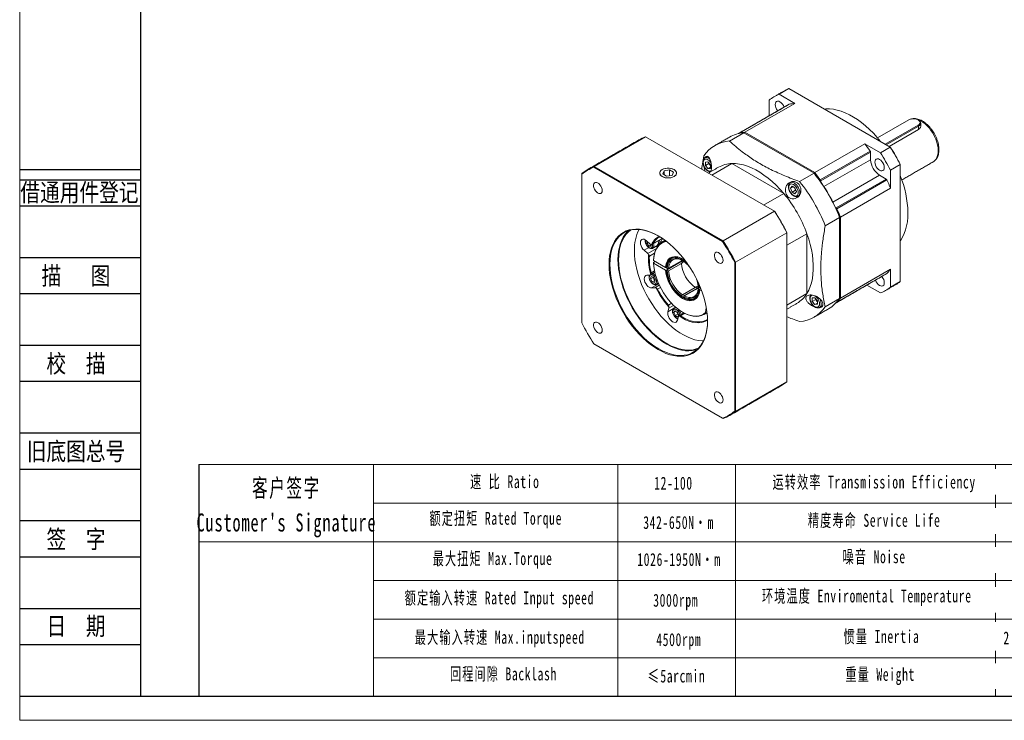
# Model space of a CAD drawing. Header units: millimetres. Extents: x 0 to 939, y 0 to 664.
# Tile 1 of 3: x 0 to 456, y 0 to 325. Entities that reach past the tile are written whole.
import ezdxf
from ezdxf.enums import TextEntityAlignment as Align

# ---------------------------------------------------------------- set-up
doc = ezdxf.new("R2010")
doc.units = ezdxf.units.MM
doc.header["$LTSCALE"] = 2
doc.layers.get('0').update_dxf_attribs({"lineweight": 18})
for name, color, linetype in [('2细线层', 4, 'Continuous'), ('6文字层', 3, 'Continuous'), ('7标注层', 4, 'Continuous')]:
    doc.layers.add(name, color=color, linetype=linetype)
doc.layers.add('SLD-0', color=7, linetype='Continuous', lineweight=18)
doc.layers.add('图框_外框线', color=7, linetype='Continuous', lineweight=18)
doc.styles.add('宋体', font='txt', dxfattribs={"width": 0.8})
doc.styles.add('标准', font='txt', dxfattribs={"width": 0.667})

msp = doc.modelspace()

# ---------------------------------------------------------------- linework, layer by layer
at = {"color": 7, "linetype": 'Continuous', "lineweight": 15}
for p, q in [((356.53, 292.65), (351.98, 290.02)), ((403.49, 265.54), (356.53, 292.65)), ((351.98, 290.02), (359.21, 285.84)), ((356.68, 285.43), (333.52, 272.06)), ((359.21, 285.84), (336.05, 272.47)), ((347.34, 280.05), (347.34, 287.34)), ((412.12, 278.15), (397.64, 269.79)), ((401.16, 266.89), (416.4, 275.69)), ((416.64, 275.27), (401.63, 266.61)), ((416.4, 275.69), (416.64, 275.27)), ((416.64, 275.27), (416.64, 273.76)), ((289.99, 270.35), (266.23, 256.64)), ((349.81, 235.81), (289.99, 270.35)), ((335.65, 272.24), (328.97, 268.39)), ((333.48, 271.91), (333.52, 272.06)), ((368.14, 253.49), (335.65, 272.24)), ((336.05, 272.47), (368.54, 253.72)), ((416.64, 273.76), (402.95, 265.85)), ((368.54, 253.72), (391.7, 267.09)), ((391.7, 267.09), (398.93, 262.91)), ((398.93, 262.91), (403.49, 265.54)), ((371.07, 250.38), (394.23, 263.75)), ((394.4, 263.28), (371.23, 249.91)), ((394.4, 263.28), (394.4, 259.74)), ((325.78, 221.8), (266.1, 256.25)), ((266.23, 256.64), (326.05, 222.1)), ((317.77, 258.66), (318.96, 258.77)), ((317.77, 257.08), (317.77, 258.66)), ((319.36, 257.99), (317.77, 257.08)), ((318.96, 255.6), (317.77, 257.08)), ((318.96, 258.77), (320.15, 257.29)), ((320.15, 256.29), (318.96, 255.6)), ((320.15, 255.71), (318.96, 255.6)), ((319.36, 257.99), (319.36, 258.28)), ((319.95, 257.26), (319.36, 257.99)), ((320.15, 257.01), (319.95, 257.26)), ((320.15, 257.29), (320.15, 255.71)), ((330.07, 257.95), (320.77, 252.58)), ((354.08, 244.09), (330.07, 257.95)), ((394.4, 259.74), (372.74, 247.24)), ((408.12, 257.51), (403.57, 254.88)), ((408.12, 203.29), (408.12, 257.51)), ((423.43, 258.76), (423.5, 258.8)), ((260.5, 253.02), (260.5, 184.1)), ((298.67, 254.6), (298, 253.15)), ((298, 253.15), (299.83, 252.1)), ((301.17, 254.98), (298.67, 254.6)), ((298.67, 252.77), (298.67, 254.6)), ((299.83, 252.1), (302.33, 252.48)), ((303, 253.93), (301.17, 254.98)), ((301.17, 252.3), (301.17, 254.98)), ((302.33, 252.48), (303, 253.93)), ((361.46, 249.63), (368.14, 253.49)), ((398.56, 252.54), (376.9, 240.04)), ((398.56, 252.54), (401.62, 250.77)), ((403.57, 254.88), (403.57, 246.53)), ((357.25, 246.5), (357.94, 247.48)), ((358.44, 247.19), (357.25, 246.5)), ((357.94, 244.73), (357.25, 246.5)), ((357.94, 247.48), (359.31, 246.68)), ((359.18, 246.53), (359.07, 246.83)), ((359.52, 245.65), (359.18, 246.53)), ((359.31, 246.68), (360, 244.92)), ((370.75, 250.15), (371.07, 250.38)), ((370.92, 249.91), (371.23, 249.91)), ((371.23, 249.91), (371.23, 249.47)), ((378.46, 237.4), (401.62, 250.77)), ((401.95, 250.39), (378.78, 237.02)), ((403.57, 246.53), (380.41, 233.16)), ((344.77, 238.72), (354.08, 244.09)), ((359.52, 245.65), (357.94, 244.73)), ((359.31, 243.94), (357.94, 244.73)), ((360, 244.92), (359.31, 243.94)), ((359.77, 245.51), (359.52, 245.65)), ((360.89, 242.81), (360.84, 242.78)), ((378.08, 237.62), (378.46, 237.4)), ((378.3, 237.12), (378.46, 237.4)), ((326.05, 222.1), (349.81, 235.81)), ((380.01, 232.93), (373.33, 229.07)), ((378.42, 236.86), (378.78, 237.02)), ((380.01, 195.41), (380.01, 232.93)), ((380.41, 233.16), (380.41, 195.64)), ((355.54, 225.9), (331.78, 212.18)), ((355.54, 156.81), (355.54, 225.9)), ((364.84, 225.45), (355.54, 220.07)), ((364.84, 197.73), (364.84, 225.45)), ((292.22, 220.64), (290.51, 222.16)), ((290.67, 220.88), (290.67, 222.02)), ((291.45, 221.33), (290.67, 220.88)), ((291.66, 219.65), (290.67, 220.88)), ((292.65, 220.22), (291.66, 219.65)), ((292.65, 219.74), (291.66, 219.65)), ((292.65, 220.4), (292.65, 219.74)), ((293.34, 220.71), (297.81, 223.29)), ((295.02, 219.67), (295.48, 219.27)), ((291.49, 219.01), (289.33, 217.76)), ((289.33, 217.76), (291.05, 216.24)), ((291.05, 216.24), (295.05, 218.55)), ((294.24, 216.46), (291.83, 215.07)), ((299.32, 209.75), (293.77, 212.95)), ((293.77, 212.04), (294.57, 212.5)), ((293.77, 211.81), (299.32, 208.61)), ((299.72, 208.61), (306.25, 212.38)), ((299.72, 208.61), (306.06, 212.26)), ((300.71, 209.4), (306.65, 212.83)), ((306.65, 211.69), (300.71, 208.26)), ((306.06, 212.49), (306.07, 212.27)), ((306.25, 212.38), (306.06, 212.49)), ((306.45, 212.72), (307.4, 212.17)), ((307.4, 212.17), (306.61, 211.71)), ((306.61, 211.71), (306.65, 211.69)), ((306.65, 212.83), (306.68, 213.17)), ((306.66, 212.88), (307.06, 213.12)), ((306.73, 213.57), (306.73, 213.15)), ((307.73, 213.45), (307.13, 213.11)), ((307.72, 212.57), (307.72, 213)), ((331.38, 143.18), (331.38, 212.1)), ((331.78, 212.18), (331.78, 143.1)), ((292.11, 206.3), (290.57, 206.16)), ((292.35, 204.53), (292.64, 205.63)), ((292.64, 205.63), (293.75, 205.34)), ((292.66, 207.3), (294.2, 208.2)), ((300.09, 209.31), (299.72, 209.52)), ((299.72, 208.38), (300.09, 208.17)), ((378.78, 193.65), (401.95, 207.03)), ((380.41, 195.64), (403.57, 209.01)), ((403.57, 209.01), (403.57, 200.66)), ((293.54, 205.21), (292.35, 204.53)), ((293.16, 203.13), (292.35, 204.53)), ((296.14, 202.19), (292.85, 200.29)), ((294.35, 203.81), (293.16, 203.13)), ((294.26, 202.83), (293.16, 203.13)), ((293.54, 205.21), (293.58, 205.38)), ((293.94, 204.51), (293.54, 205.21)), ((293.75, 205.34), (294.56, 203.94)), ((294.35, 203.81), (293.94, 204.51)), ((294.56, 203.94), (294.26, 202.83)), ((294.51, 203.77), (294.35, 203.81)), ((294.39, 200.43), (296.41, 201.6)), ((313.07, 200.53), (313.86, 200.99)), ((313.86, 200.99), (313.86, 199.89)), ((314.74, 200.85), (314.37, 201.06)), ((315.06, 201.48), (315.13, 200.62)), ((398.93, 197.98), (392.62, 201.63)), ((394.3, 202.6), (394.28, 202.59)), ((403.57, 200.66), (408.12, 203.29)), ((292.85, 200.29), (294.39, 200.43)), ((296.93, 200.55), (295.58, 199.77)), ((306.73, 196.65), (306.73, 196.23)), ((313.47, 199.89), (306.93, 196.12)), ((307.13, 197.15), (313.07, 200.58)), ((314.06, 200), (308.12, 196.58)), ((313.07, 200.58), (313.07, 200.53)), ((313.45, 199.65), (313.27, 199.77)), ((313.28, 199.78), (313.47, 199.66)), ((313.47, 199.66), (313.47, 199.89)), ((314.37, 199.86), (314.06, 200)), ((314.51, 200.22), (314.1, 199.98)), ((314.37, 199.92), (314.74, 199.71)), ((314.54, 200.28), (315.13, 200.63)), ((315.5, 200.41), (315.13, 200.62)), ((315.66, 200.01), (315.13, 199.71)), ((315.66, 200.01), (315.13, 199.71)), ((315.13, 199.48), (316.06, 198.94)), ((355.54, 192.35), (364.84, 197.73)), ((300.63, 192.39), (302.08, 193.22)), ((303.06, 192.24), (300.85, 190.97)), ((307.72, 195.66), (307.72, 196.08)), ((367.33, 195.67), (368.52, 195.78)), ((367.33, 194.09), (367.33, 195.67)), ((368.91, 195), (367.33, 194.09)), ((368.52, 192.61), (367.33, 194.09)), ((368.52, 195.78), (369.7, 194.3)), ((369.7, 193.3), (368.52, 192.61)), ((369.7, 192.72), (368.52, 192.61)), ((368.91, 195), (368.91, 195.29)), ((369.51, 194.26), (368.91, 195)), ((369.7, 194.02), (369.51, 194.26)), ((369.7, 194.3), (369.7, 192.72)), ((373.33, 191.55), (380.01, 195.41)), ((378.78, 193.65), (378.64, 193.7)), ((300.85, 190.97), (300.39, 189.26)), ((303.04, 190.78), (300.39, 189.26)), ((303.19, 188.97), (303.76, 189.78)), ((304.18, 189.54), (303.19, 188.97)), ((303.76, 187.5), (303.19, 188.97)), ((303.2, 190.89), (303.23, 190.91)), ((303.76, 189.78), (304.9, 189.12)), ((304.95, 188.18), (303.76, 187.5)), ((304.9, 186.84), (303.76, 187.5)), ((304.66, 188.92), (304.49, 189.36)), ((304.95, 188.18), (304.66, 188.92)), ((304.9, 189.12), (305.48, 187.65)), ((305.48, 187.65), (304.9, 186.84)), ((305.36, 187.95), (304.95, 188.18)), ((308.23, 188.52), (306.27, 187.38)), ((317.83, 188.91), (318.2, 191.12)), ((317.95, 188.6), (318.52, 188.93)), ((304.79, 185.36), (305.25, 187.07)), ((266.1, 174.4), (325.78, 139.95)), ((326.05, 139.79), (266.23, 174.33)), ((331.78, 143.1), (355.54, 156.81))]:
    msp.add_line(p, q, dxfattribs=at)
for p, q in [((163.89, 118.47), (163.89, 11.16)), ((277.16, 118.47), (277.16, 11.16))]:
    msp.add_line(p, q)
at = {"color": 7, "linetype": 'Continuous', "lineweight": 15, "flags": 128}
for points in [[(352.36, 286.53), (351.79, 286.77), (351.27, 286.82), (350.82, 286.68), (350.47, 286.36), (350.25, 285.88), (350.18, 285.27), (350.25, 284.57), (350.47, 283.84), (350.82, 283.12), (351.27, 282.46), (351.35, 282.36)], [(356.63, 285.41), (356.64, 285.42), (356.68, 285.43)], [(399.01, 268.12), (397.42, 270.04), (395.69, 271.95), (393.9, 273.73), (392.07, 275.39), (390.21, 276.91), (388.32, 278.28), (386.42, 279.5), (384.52, 280.56), (382.63, 281.45), (380.75, 282.17), (378.91, 282.71), (377.1, 283.08), (375.34, 283.26), (373.63, 283.27), (372.88, 283.21)], [(416.4, 275.69), (416.88, 276.05), (417.18, 276.47), (417.29, 276.92), (417.18, 277.37), (416.88, 277.79), (416.4, 278.15), (415.77, 278.43), (415.04, 278.61), (414.26, 278.67), (413.48, 278.61), (412.75, 278.43), (412.12, 278.15)], [(425.75, 263.89), (425.67, 265.15), (425.46, 266.47), (425.12, 267.82), (424.64, 269.19), (424.04, 270.54), (423.33, 271.86), (422.52, 273.11), (421.63, 274.28), (420.67, 275.35), (419.66, 276.3), (418.62, 277.1), (417.56, 277.75), (416.51, 278.24), (415.48, 278.55), (414.49, 278.68), (413.56, 278.63), (413.22, 278.56)], [(416.64, 278.02), (417.17, 277.62), (417.51, 277.15), (417.62, 276.65), (417.51, 276.14), (417.17, 275.68), (416.64, 275.27)], [(423.5, 258.8), (424.04, 259.2), (424.64, 259.87), (425.12, 260.68), (425.46, 261.63), (425.67, 262.71), (425.75, 263.89)], [(297.72, 255.14), (297.18, 254.74), (296.8, 254.29), (296.6, 253.79), (296.6, 253.29), (296.8, 252.79), (297.18, 252.34), (297.72, 251.94), (298.41, 251.62), (299.2, 251.4), (300.06, 251.29), (300.94, 251.29), (301.79, 251.4), (302.58, 251.62), (303.27, 251.94), (303.82, 252.34), (304.2, 252.79), (304.39, 253.29), (304.39, 253.79), (304.2, 254.29), (303.82, 254.74), (303.27, 255.14), (302.58, 255.46), (301.79, 255.68), (300.94, 255.79), (300.06, 255.79), (299.2, 255.68), (298.41, 255.46), (297.72, 255.14)], [(297.76, 255.12), (297.2, 254.71), (296.82, 254.24), (296.64, 253.73), (296.66, 253.22), (296.9, 252.71), (297.32, 252.26), (297.92, 251.87), (298.66, 251.57), (299.49, 251.38), (300.38, 251.3), (301.28, 251.35), (302.13, 251.51), (302.9, 251.79), (303.54, 252.15), (304.01, 252.59), (304.29, 253.09), (304.37, 253.61), (304.24, 254.12), (303.91, 254.6), (303.39, 255.03), (302.72, 255.37), (301.93, 255.62), (301.06, 255.75), (300.16, 255.77), (299.28, 255.66), (298.46, 255.44), (297.76, 255.12)], [(320.5, 258.07), (320.5, 258.08), (320.05, 258.74), (319.52, 259.29), (318.96, 259.7), (318.4, 259.94), (317.87, 259.99), (317.42, 259.85), (317.07, 259.53), (316.86, 259.05), (316.78, 258.44), (316.86, 257.75), (317.07, 257.02)], [(317.07, 257.02), (317.42, 256.3), (317.87, 255.64), (318.4, 255.08), (318.96, 254.67), (319.52, 254.43), (320.05, 254.38), (320.38, 254.46)], [(320.15, 257.04), (320.09, 257.1), (319.95, 257.26)], [(330.07, 257.95), (331.8, 257.91), (333.59, 257.69), (335.43, 257.28), (337.3, 256.69), (339.2, 255.93), (341.11, 254.99), (343.03, 253.88), (344.95, 252.61), (346.85, 251.18), (348.72, 249.61), (350.56, 247.89), (352.35, 246.05), (354.08, 244.09)], [(400.73, 256.08), (400.66, 256.78), (400.44, 257.51), (400.1, 258.23), (399.64, 258.89), (399.12, 259.44), (398.56, 259.86), (397.99, 260.1), (397.47, 260.15), (397.02, 260.01), (396.67, 259.69), (396.45, 259.21), (396.38, 258.6), (396.45, 257.9), (396.67, 257.17), (397.02, 256.45), (397.47, 255.79), (397.99, 255.24), (398.56, 254.83), (399.12, 254.59), (399.64, 254.53), (400.1, 254.67), (400.44, 254.99), (400.66, 255.48), (400.73, 256.08)], [(269.96, 245.43), (269.89, 246.1), (269.67, 246.81), (269.32, 247.51), (268.87, 248.13), (268.35, 248.64), (267.81, 249), (267.27, 249.18), (266.78, 249.17), (266.38, 248.97), (266.09, 248.6), (265.94, 248.07), (265.94, 247.43), (266.09, 246.74), (266.38, 246.03), (266.78, 245.36), (267.27, 244.79), (267.81, 244.35), (268.35, 244.08), (268.87, 243.99), (269.32, 244.1), (269.67, 244.39), (269.89, 244.84), (269.96, 245.43)], [(357.54, 248.51), (357.09, 248.38), (356.74, 248.05), (356.52, 247.57), (356.45, 246.97), (356.52, 246.27), (356.74, 245.54), (357.09, 244.82), (357.54, 244.16), (358.06, 243.6), (358.63, 243.19), (359.19, 242.95), (359.71, 242.9), (360.17, 243.04), (360.51, 243.36), (360.73, 243.84), (360.8, 244.45), (360.73, 245.14), (360.51, 245.88), (360.17, 246.6), (359.71, 247.26), (359.19, 247.81), (358.63, 248.22), (358.06, 248.46), (357.54, 248.51)], [(357.21, 249.1), (357.26, 249.12), (357.73, 249.25)], [(357.73, 249.25), (358.28, 249.21), (358.87, 248.99), (359.47, 248.61), (360.04, 248.08), (360.56, 247.43), (360.99, 246.71), (361.32, 245.94), (361.53, 245.18), (361.6, 244.45), (361.53, 243.81), (361.32, 243.28), (360.99, 242.89), (360.89, 242.81)], [(359.18, 246.53), (359.11, 246.73), (359.09, 246.81)], [(408.12, 222.17), (408.32, 222.44), (409.2, 223.88), (409.95, 225.47), (410.57, 227.18), (411.06, 229.03), (411.41, 230.98), (411.62, 233.05), (411.69, 235.2)], [(273.11, 211.28), (273.19, 213.31), (273.4, 215.24), (273.75, 217.07), (274.23, 218.78), (274.85, 220.36), (275.6, 221.81), (276.48, 223.11), (277.47, 224.26), (278.58, 225.24), (279.8, 226.06), (281.12, 226.7), (282.52, 227.17), (284.02, 227.46), (285.58, 227.57), (287.21, 227.5), (288.89, 227.24), (290.61, 226.81), (292.37, 226.2), (294.15, 225.41), (295.94, 224.46), (297.73, 223.35), (299.51, 222.07), (301.27, 220.66), (303, 219.1), (304.68, 217.41), (306.31, 215.6), (307.87, 213.69), (309.36, 211.68), (310.77, 209.59), (312.09, 207.42), (313.3, 205.2), (314.41, 202.93), (315.41, 200.64), (316.28, 198.32), (317.03, 196.01), (317.65, 193.71), (318.14, 191.44), (318.49, 189.21), (318.7, 187.03), (318.77, 184.92), (318.7, 182.89), (318.49, 180.96), (318.14, 179.13), (317.65, 177.42), (317.03, 175.84), (316.28, 174.39), (315.41, 173.09), (314.41, 171.94), (313.3, 170.96), (312.09, 170.14), (310.77, 169.5), (309.36, 169.03), (307.87, 168.74), (306.31, 168.63), (304.68, 168.7), (303, 168.96), (301.27, 169.39), (299.51, 170), (297.73, 170.79), (295.94, 171.74), (294.15, 172.85), (292.37, 174.12), (290.61, 175.54), (288.89, 177.1), (287.21, 178.79), (285.58, 180.59), (284.02, 182.51), (282.52, 184.52), (281.12, 186.61), (279.8, 188.78), (278.58, 191), (277.47, 193.27), (276.48, 195.56), (275.6, 197.87), (274.85, 200.19), (274.23, 202.49), (273.75, 204.76), (273.4, 206.99), (273.19, 209.17), (273.11, 211.28)], [(296.05, 224.4), (294.37, 225.29), (292.6, 226.07), (290.86, 226.67), (289.15, 227.1), (287.48, 227.36), (285.87, 227.43), (284.32, 227.32), (282.84, 227.03), (281.44, 226.57), (280.14, 225.93), (278.93, 225.12), (277.83, 224.14), (276.85, 223.01), (275.98, 221.72), (275.23, 220.28), (274.62, 218.71), (274.14, 217.02), (273.79, 215.2), (273.58, 213.29), (273.51, 211.28)], [(277.27, 213.45), (277.34, 215.46), (277.55, 217.38), (277.9, 219.19), (278.38, 220.89), (279, 222.46), (279.74, 223.89), (280.61, 225.18), (281.59, 226.31), (282.13, 226.82)], [(277.53, 213.3), (277.6, 215.31), (277.81, 217.23), (278.16, 219.04), (278.65, 220.73), (279.28, 222.3), (280.03, 223.72), (280.91, 225), (281.91, 226.12), (283.01, 227.08)], [(364.84, 225.45), (365.68, 222.97), (366.38, 220.5), (366.94, 218.05), (367.37, 215.64), (367.65, 213.29), (367.8, 210.99), (367.8, 208.77), (367.65, 206.64), (367.37, 204.62), (366.94, 202.7), (366.38, 200.91), (365.68, 199.25), (364.84, 197.73)], [(290.51, 222.16), (289.92, 222.59), (289.33, 222.84), (288.78, 222.9), (288.31, 222.75), (287.95, 222.41), (287.72, 221.91), (287.64, 221.28), (287.72, 220.55), (287.95, 219.78), (288.31, 219.03), (288.78, 218.34), (289.33, 217.76)], [(290.21, 220.84), (290.52, 220.2), (290.93, 219.64), (291.41, 219.19), (291.91, 218.9), (292.39, 218.79), (292.81, 218.88), (293.12, 219.15), (293.3, 219.59), (293.34, 220.14), (293.27, 220.6)], [(293.8, 220.91), (293.93, 220.26), (293.92, 219.65), (293.76, 219.14), (293.47, 218.79), (293.36, 218.71)], [(293.77, 213.18), (293.9, 214.72), (294.16, 216.15), (294.56, 217.46), (295.1, 218.64), (295.77, 219.68), (296.55, 220.56), (297.46, 221.27), (298.46, 221.81), (299.43, 222.14)], [(299.79, 221.87), (299.58, 221.82), (298.48, 221.48), (297.47, 220.96), (296.56, 220.26), (295.77, 219.4), (295.11, 218.38), (294.57, 217.21), (294.16, 215.9), (293.9, 214.48), (293.77, 212.95)], [(295.88, 222.11), (296.01, 221.46), (295.99, 220.85), (295.84, 220.34), (295.55, 219.99), (295.44, 219.91)], [(297.85, 223.27), (297.82, 223.24), (297.74, 223.18)], [(316.86, 175.74), (316.3, 175.76), (314.65, 175.96), (312.95, 176.34), (311.21, 176.89), (309.45, 177.62), (307.67, 178.53), (305.89, 179.59), (304.12, 180.82), (302.37, 182.2), (300.65, 183.71), (298.98, 185.36), (297.35, 187.14), (295.79, 189.02), (294.29, 191), (292.89, 193.07), (291.57, 195.21), (290.35, 197.41), (289.23, 199.65), (288.23, 201.93), (287.36, 204.22), (286.6, 206.52), (285.98, 208.8), (285.49, 211.06), (285.14, 213.27), (284.93, 215.44), (284.86, 217.53)], [(299.32, 209.75), (299.47, 210.91), (299.75, 211.95), (300.18, 212.86), (300.74, 213.61), (301.42, 214.19), (302.21, 214.59), (303.1, 214.8), (304.06, 214.82), (305.08, 214.66), (306.15, 214.3), (307.23, 213.76), (308.31, 213.05), (308.43, 212.96)], [(299.72, 209.75), (299.87, 210.93), (300.18, 211.99), (300.64, 212.9), (301.24, 213.63), (301.97, 214.19), (302.81, 214.54), (303.75, 214.69), (304.76, 214.64), (305.83, 214.37), (306.93, 213.91)], [(307.33, 213.7), (306.37, 214.17), (305.34, 214.52), (304.34, 214.68), (303.4, 214.66), (302.54, 214.45), (301.77, 214.06), (301.11, 213.5), (300.56, 212.77), (300.14, 211.89), (299.86, 210.88), (299.72, 209.75)], [(325.96, 213.1), (325.89, 213.78), (325.67, 214.48), (325.32, 215.18), (324.87, 215.8), (324.35, 216.31), (323.81, 216.67), (323.27, 216.86), (322.78, 216.85), (322.38, 216.64), (322.09, 216.27), (321.94, 215.74), (321.94, 215.11), (322.09, 214.41), (322.38, 213.7), (322.78, 213.04), (323.27, 212.46), (323.81, 212.02), (324.35, 211.75), (324.87, 211.66), (325.32, 211.77), (325.67, 212.06), (325.89, 212.52), (325.96, 213.1)], [(273.51, 211.28), (273.58, 209.19), (273.79, 207.03), (274.14, 204.82), (274.62, 202.56), (275.23, 200.28), (275.98, 197.99), (276.85, 195.7), (277.83, 193.42), (278.93, 191.18), (280.14, 188.97), (281.44, 186.83), (282.84, 184.75), (284.32, 182.76), (285.87, 180.86), (287.48, 179.07), (289.15, 177.4), (290.86, 175.85), (292.6, 174.45), (294.37, 173.19), (296.14, 172.08), (297.92, 171.14), (299.68, 170.36), (301.42, 169.75), (303.13, 169.32), (304.8, 169.07), (306.41, 169), (307.97, 169.11), (309.44, 169.39), (310.84, 169.86), (312.14, 170.5), (313.35, 171.31), (314.45, 172.28), (315.44, 173.42), (316.3, 174.71), (317.05, 176.14), (317.66, 177.71), (318.15, 179.41), (318.49, 181.22), (318.7, 183.14), (318.77, 185.04)], [(313.91, 171.77), (313.2, 171.56), (311.73, 171.28), (310.18, 171.17), (308.56, 171.24), (306.9, 171.49), (305.19, 171.92), (303.44, 172.53), (301.68, 173.31), (299.9, 174.25), (298.13, 175.36), (296.36, 176.62), (294.62, 178.02), (292.91, 179.57), (291.24, 181.24), (289.63, 183.03), (288.08, 184.93), (286.6, 186.92), (285.21, 189), (283.9, 191.14), (282.69, 193.35), (281.59, 195.59), (280.61, 197.87), (279.74, 200.16), (279, 202.45), (278.38, 204.73), (277.9, 206.99), (277.55, 209.2), (277.34, 211.36), (277.27, 213.45)], [(314.57, 172.41), (313.55, 172.04), (312.1, 171.69), (310.57, 171.52), (308.98, 171.53), (307.32, 171.73), (305.62, 172.11), (303.89, 172.66), (302.12, 173.4), (300.35, 174.3), (298.57, 175.37), (296.8, 176.59), (295.05, 177.97), (293.33, 179.49), (291.65, 181.14), (290.02, 182.91), (288.46, 184.79), (286.97, 186.77), (285.56, 188.84), (284.24, 190.98), (283.02, 193.18), (281.91, 195.42), (280.91, 197.7), (280.03, 199.99), (279.28, 202.29), (278.65, 204.57), (278.16, 206.83), (277.81, 209.05), (277.6, 211.21), (277.53, 213.3)], [(293.77, 211.81), (293.89, 210.17), (294.15, 208.47), (294.54, 206.73), (295.07, 204.96), (295.72, 203.2), (296.48, 201.45), (297.36, 199.73), (298.35, 198.06), (299.42, 196.46), (300.57, 194.94), (301.79, 193.53), (303.07, 192.23), (304.39, 191.05), (305.74, 190.02), (307.11, 189.14), (308.48, 188.41), (309.83, 187.86), (311.16, 187.48), (312.45, 187.27), (313.68, 187.24), (314.84, 187.4), (315.93, 187.73), (316.93, 188.23), (317.83, 188.91)], [(306.73, 213.57), (305.66, 214.02), (304.62, 214.27), (303.64, 214.32), (302.73, 214.17), (301.91, 213.83), (301.2, 213.29), (300.62, 212.58), (300.17, 211.7), (299.87, 210.67), (299.72, 209.52)], [(300.09, 209.31), (300.23, 210.4), (300.52, 211.37), (300.94, 212.2), (301.5, 212.87), (302.17, 213.38), (302.94, 213.71), (303.8, 213.85), (304.74, 213.8), (305.72, 213.57), (306.73, 213.15)], [(304.92, 213.77), (304.3, 213.78), (303.47, 213.65), (302.72, 213.33), (302.08, 212.84), (301.54, 212.19), (301.13, 211.39), (300.85, 210.45), (300.71, 209.4)], [(309.29, 211.78), (308.79, 212.21), (307.72, 213)], [(290.57, 206.16), (290.1, 206.02), (289.74, 205.68), (289.51, 205.18), (289.43, 204.54), (289.51, 203.82), (289.74, 203.05), (290.1, 202.3), (290.57, 201.61), (291.12, 201.03), (291.71, 200.6), (292.3, 200.35), (292.85, 200.29)], [(293.02, 202.61), (293.52, 202.25), (294.01, 202.08), (294.45, 202.09), (294.81, 202.3), (295.04, 202.67), (295.13, 203.19), (295.08, 203.8), (294.88, 204.44), (294.55, 205.07), (294.13, 205.63), (293.64, 206.05), (293.14, 206.32), (292.67, 206.4), (292.26, 206.29), (291.97, 206), (291.8, 205.55), (291.78, 204.98), (291.91, 204.35), (292.18, 203.7), (292.56, 203.1), (293.02, 202.61)], [(315.13, 199.48), (314.99, 198.32), (314.7, 197.28), (314.28, 196.37), (313.72, 195.62), (313.03, 195.04), (312.24, 194.64), (311.36, 194.43), (310.4, 194.4), (309.37, 194.57), (308.31, 194.93), (307.23, 195.47), (306.15, 196.18), (305.08, 197.05), (304.06, 198.06), (303.1, 199.19), (302.21, 200.43), (301.42, 201.74), (300.74, 203.11), (300.18, 204.51), (299.75, 205.91), (299.47, 207.28), (299.32, 208.61)], [(398.56, 201.48), (399.12, 201.24), (399.64, 201.18), (400.1, 201.32), (400.44, 201.64), (400.66, 202.13), (400.73, 202.73), (400.66, 203.43), (400.44, 204.16), (400.1, 204.88), (399.64, 205.54), (399.56, 205.64)], [(401.95, 207.03), (401.92, 207), (401.9, 206.99)], [(314.74, 200.85), (314.59, 202.18), (314.46, 202.82)], [(306.93, 196.12), (307.43, 195.81), (308.48, 195.29), (309.52, 194.94), (310.51, 194.77), (311.45, 194.8), (312.31, 195), (313.08, 195.39), (313.75, 195.96), (314.29, 196.69), (314.71, 197.57), (314.99, 198.58), (315.13, 199.71)], [(314.37, 199.92), (314.23, 198.83), (313.94, 197.86), (313.51, 197.03), (312.96, 196.35), (312.29, 195.85), (311.52, 195.52), (310.65, 195.38), (309.72, 195.43), (308.74, 195.66), (307.72, 196.08)], [(307.72, 195.66), (308.79, 195.21), (309.83, 194.96), (310.82, 194.91), (311.73, 195.05), (312.55, 195.4), (313.26, 195.94), (313.84, 196.65), (314.29, 197.53), (314.59, 198.56), (314.74, 199.71)], [(315.13, 199.71), (314.98, 198.52), (314.67, 197.47), (314.21, 196.56), (313.61, 195.82), (312.89, 195.27), (312.04, 194.92), (311.11, 194.77), (310.09, 194.82), (309.02, 195.08), (307.92, 195.54)], [(308.12, 196.58), (309.1, 196.17), (310.05, 195.95), (310.95, 195.9), (311.78, 196.04), (312.52, 196.36), (313.17, 196.84), (313.71, 197.5), (314, 198.03)], [(367.32, 196.99), (366.98, 196.86), (366.63, 196.54), (366.41, 196.06), (366.34, 195.45), (366.41, 194.76), (366.63, 194.03), (366.98, 193.31), (367.43, 192.65), (367.95, 192.09), (368.52, 191.68), (369.08, 191.44), (369.6, 191.39), (370.06, 191.53), (370.4, 191.85), (370.62, 192.33), (370.69, 192.94), (370.62, 193.63), (370.4, 194.36), (370.4, 194.36)], [(369.7, 194.04), (369.64, 194.1), (369.51, 194.26)], [(370.85, 195.25), (371.14, 194.62), (371.38, 193.85), (371.48, 193.11), (371.45, 192.44), (371.27, 191.88), (370.98, 191.46), (370.7, 191.25)], [(300.39, 189.26), (300.31, 188.62), (300.39, 187.89), (300.62, 187.13), (300.98, 186.38), (301.45, 185.69), (302, 185.11), (302.59, 184.68), (303.18, 184.43), (303.73, 184.37), (304.2, 184.52), (304.56, 184.85), (304.79, 185.36)], [(305.99, 187.67), (305.85, 188.28), (305.57, 188.92), (305.17, 189.51), (304.71, 189.99), (304.21, 190.32), (303.72, 190.48), (303.28, 190.44), (302.94, 190.21), (302.73, 189.81), (302.65, 189.28), (302.73, 188.67), (302.94, 188.02), (303.28, 187.4), (303.72, 186.86), (304.21, 186.45), (304.71, 186.2), (305, 186.14)], [(303.23, 190.91), (303.42, 190.99), (303.88, 191.03), (304.41, 190.88), (304.94, 190.56), (305.46, 190.08), (305.91, 189.48), (306.27, 188.81), (306.51, 188.11), (306.54, 187.99)], [(318.77, 185.42), (318.21, 185.09), (317.05, 184.6), (315.8, 184.29), (314.47, 184.17), (313.08, 184.24), (311.63, 184.5), (310.13, 184.96), (308.61, 185.6), (307.08, 186.41), (305.55, 187.4)], [(306.27, 187.38), (307.83, 186.44), (309.38, 185.68), (310.91, 185.11), (312.41, 184.73), (313.86, 184.55), (315.25, 184.57), (316.56, 184.79), (317.77, 185.21), (318.76, 185.74)], [(317.95, 188.6), (316.98, 187.94), (315.91, 187.47), (314.74, 187.18), (313.49, 187.09), (312.17, 187.2), (310.81, 187.49), (309.4, 187.98), (307.97, 188.65), (307.42, 188.95)], [(269.96, 180.76), (269.89, 181.44), (269.67, 182.15), (269.32, 182.84), (268.87, 183.46), (268.35, 183.98), (267.81, 184.34), (267.27, 184.52), (266.78, 184.51), (266.38, 184.31), (266.09, 183.93), (265.94, 183.4), (265.94, 182.77), (266.09, 182.07), (266.38, 181.36), (266.78, 180.7), (267.27, 180.12), (267.81, 179.68), (268.35, 179.41), (268.87, 179.32), (269.32, 179.43), (269.67, 179.72), (269.89, 180.18), (269.96, 180.76)], [(325.96, 148.44), (325.89, 149.11), (325.67, 149.82), (325.32, 150.51), (324.87, 151.14), (324.35, 151.65), (323.81, 152.01), (323.27, 152.19), (322.78, 152.18), (322.38, 151.98), (322.09, 151.6), (321.94, 151.07), (321.94, 150.44), (322.09, 149.74), (322.38, 149.03), (322.78, 148.37), (323.27, 147.79), (323.81, 147.35), (324.35, 147.08), (324.87, 146.99), (325.32, 147.1), (325.67, 147.39), (325.89, 147.85), (325.96, 148.44)]]:
    msp.add_lwpolyline(points, dxfattribs=at)
at = {"color": 7, "linetype": 'Continuous', "lineweight": 15}
for centre, radius, start, end in [((362.8, 276.43), 17.39, 111.1359, 119.9833), ((358.23, 273.84), 17.35, 111.1279, 128.8829), ((349.78, 282.52), 4.76, 18.8293, 57.2721), ((360.75, 268.45), 17.46, 95.0635, 103.4836), ((298.04, 249.79), 22.08, 111.3827, 119.9845), ((336.97, 256.06), 16.24, 94.6753, 119.6706), ((333.58, 271.85), 0.219, 106.0366, 169.9971), ((337.59, 255.08), 17.46, 95.0635, 103.4836), ((330.21, 252.53), 15.91, 94.4846, 145.5262), ((332.53, 219.56), 75.9, 35.6113, 38.7717), ((328.34, 216.8), 89.58, 27.0326, 32.9674), ((328.81, 217.07), 89.1, 27.0979, 32.9021), ((318.3, 258.54), 2.17, 43.0153, 109.7239), ((393.55, 263.25), 0.845, 2.4299, 36.735), ((323.78, 214.17), 89.58, 27.0326, 32.9674), ((274.26, 236.12), 22.03, 111.3753, 128.6354), ((274.15, 235.85), 21.94, 111.5287, 128.482), ((322.17, 259.04), 2.84, 198.4437, 218.7856), ((330.33, 244.85), 13.1, 91.1266, 119.5128), ((403.43, 260.15), 9.04, 182.6055, 237.3945), ((306.89, 204.42), 78.48, 21.3011, 38.6989), ((307.35, 204.68), 78.02, 21.3563, 38.6437), ((309.4, 206.2), 75.47, 35.6117, 38.7152), ((309.36, 206.19), 75.9, 35.6113, 38.7717), ((363.66, 234.16), 48.04, 1.2394, 22.2429), ((361.84, 247.56), 2.85, 201.2305, 221.5357), ((300.21, 200.56), 78.48, 21.3011, 38.6989), ((370.39, 249.88), 0.845, 2.4299, 36.735), ((401.17, 250.05), 0.845, 23.2642, 57.5717), ((332.82, 219.05), 75.91, 21.2286, 24.3888), ((306.63, 204.27), 61.95, 19.9913, 40.0087), ((378.01, 236.68), 0.845, 23.2642, 57.5717), ((254.25, 174.03), 113.79, 27.1157, 32.8843), ((254.72, 174.3), 113.32, 27.1673, 32.8327), ((309.69, 205.7), 75.47, 21.285, 24.3884), ((309.65, 205.67), 75.91, 21.2286, 24.3888), ((305.42, 218.16), 20.58, 153.3315, 181.7506), ((300.16, 216.97), 8.16, 117.5911, 155.2835), ((300.42, 216.98), 8, 118.108, 152.2346), ((292.48, 221.87), 2.5, 165.2487, 204.3494), ((292.87, 221.3), 0.928, 225.6287, 262.2586), ((294.12, 221.33), 1.91, 313.1651, 23.6207), ((294.84, 221.68), 1.83, 311.5569, 25.2289), ((308.03, 217.84), 11.53, 151.963, 164.8318), ((299.86, 219.33), 2.98, 102.7016, 133.5815), ((230.57, 160.36), 113.32, 27.1673, 32.8327), ((230.49, 160.32), 113.79, 27.1157, 32.8843), ((289.81, 214.89), 1.83, 24.6243, 47.7402), ((316.53, 213.73), 25.13, 175.6269, 196.5843), ((316.66, 213.8), 24.87, 177.0722, 195.139), ((321.87, 213.07), 15.28, 185.1711, 234.8289), ((316.67, 212.74), 9.29, 176.4716, 183.5284), ((300.3, 201.54), 13.31, 41.2614, 56.0634), ((292.07, 206.7), 0.403, 275.2222, 339.8829), ((292.23, 203.93), 3.15, 33.9911, 71.2362), ((316.22, 209.81), 16.56, 184.9541, 235.0459), ((315.8, 209.56), 15.78, 185.0833, 234.9167), ((315.93, 209.64), 15.28, 185.1711, 234.8289), ((389.27, 219.04), 17.47, 316.5263, 324.9454), ((295.73, 205.58), 2.08, 186.1447, 210.9173), ((295.76, 205.53), 2.08, 209.0827, 233.8475), ((294.39, 203.08), 1.34, 304.6275, 3.6135), ((301.09, 200.15), 13.31, 3.9383, 18.7327), ((318.99, 208.73), 9.29, 236.4737, 243.5316), ((401.13, 205.48), 4.76, 198.815, 237.272), ((397.21, 216.82), 17.39, 300.0095, 308.8765), ((294.4, 199.65), 0.78, 49.5546, 90.782), ((328.7, 217), 37.72, 206.368, 222.3259), ((328.72, 217), 37.35, 207.468, 221.2258), ((353.72, 204.4), 12.97, 300.3327, 329.0325), ((365.94, 192.71), 4.76, 20.3001, 56.3198), ((392.68, 214.17), 17.35, 291.1279, 308.8829), ((371.72, 196.04), 2.84, 198.4437, 218.7856), ((366.69, 204.61), 16.18, 300.2826, 325.3765), ((378.63, 193.81), 0.219, 249.9801, 313.9737), ((366.11, 205.67), 17.47, 316.5263, 324.9454), ((299.72, 191.21), 1.16, 347.9019, 19.3998), ((306.52, 189.65), 2, 189.3465, 201.5125), ((306.79, 189.73), 2.27, 200.8725, 230.9147), ((305.67, 186.98), 0.433, 107.2003, 168.8099), ((360.21, 200.56), 15.91, 274.4846, 325.5262), ((361.32, 235.84), 113.32, 207.1673, 212.8327), ((341.76, 174.06), 22.08, 300.0085, 308.6296), ((317.73, 160.35), 21.94, 291.5287, 308.482), ((318.02, 160.31), 22.03, 291.3753, 308.6354)]:
    msp.add_arc(centre, radius, start, end, dxfattribs=at)
for points in [[(354.11, 291.49), (349.56, 288.86)], [(356.63, 285.41), (333.46, 272.04)], [(416.64, 278.02), (416.4, 278.15)], [(417.62, 275.19), (417.62, 276.65)], [(328.94, 270.17), (322.26, 266.31)], [(333.45, 272.03), (333.1, 271.82)], [(335.9, 272.1), (336.05, 272.47)], [(287, 268.92), (263.24, 255.2)], [(403.61, 265.47), (403.49, 265.54)], [(316.79, 259.63), (317.1, 261.53)], [(318.71, 261.24), (317.54, 260.57)], [(266.1, 256.25), (266.23, 256.64)], [(323.88, 256.25), (319.14, 253.52)], [(408.12, 257.51), (408.12, 257.66)], [(408.87, 250.36), (423.43, 258.76)], [(260.5, 253.33), (260.5, 253.02)], [(297.76, 255.12), (297.72, 255.1)], [(303.27, 255.1), (303.24, 255.12)], [(368.14, 253.49), (368.28, 253.4)], [(368.28, 253.4), (368.54, 253.72)], [(357.99, 249.54), (357.2, 249.09)], [(360.84, 242.78), (361.21, 243)], [(349.94, 235.74), (349.81, 235.81)], [(380.41, 233.16), (380.01, 233.1)], [(380.01, 233.1), (380.01, 232.93)], [(355.54, 225.9), (355.54, 226.04)], [(293.13, 220.52), (297.74, 223.18)], [(293.36, 218.71), (295.44, 219.91)], [(295.64, 220.07), (296.06, 220.31)], [(298.2, 221.71), (297.77, 221.46)], [(326.05, 222.1), (325.78, 221.8)], [(293.77, 212.95), (293.77, 213.18)], [(293.77, 212.04), (293.77, 211.81)], [(306.06, 212.26), (306.06, 212.49)], [(306.93, 213.91), (306.73, 213.57)], [(306.73, 213.15), (307.13, 213.11)], [(307.72, 213), (307.92, 213.34)], [(331.38, 212.1), (331.78, 212.18)], [(292.27, 206.35), (294.34, 207.54)], [(299.72, 209.75), (299.32, 209.75)], [(299.32, 208.61), (299.72, 208.61)], [(299.72, 209.52), (299.72, 209.75)], [(299.72, 208.61), (299.72, 208.38)], [(300.71, 209.4), (300.09, 209.31)], [(300.09, 208.17), (300.71, 208.26)], [(378.74, 193.62), (401.9, 206.99)], [(295.15, 201.98), (296.02, 202.48)], [(315.13, 200.85), (314.74, 200.85)], [(378.36, 193.4), (394.28, 202.59)], [(401.35, 199.14), (405.91, 201.77)], [(307.13, 197.15), (306.73, 196.65)], [(307.72, 196.08), (308.12, 196.58)], [(314.54, 200.28), (314.37, 199.92)], [(314.74, 199.71), (315.13, 199.71)], [(315.13, 199.71), (315.13, 199.48)], [(306.73, 196.23), (306.93, 196.12)], [(307.92, 195.54), (307.72, 195.66)], [(355.54, 190.47), (360.27, 193.21)], [(370.73, 191.27), (372.08, 192.05)], [(380.41, 195.64), (380.01, 195.7)], [(304.02, 191.36), (303.23, 190.91)], [(307.83, 188.73), (305.45, 187.36)], [(307.23, 189.07), (307.42, 188.95)], [(317.09, 188), (318.54, 188.83)], [(317.83, 188.91), (317.95, 188.6)], [(368.17, 186.77), (374.85, 190.63)], [(266.23, 174.33), (266.1, 174.4)], [(329.04, 141.23), (352.8, 154.94)], [(331.78, 143.1), (331.38, 143.18)]]:
    msp.add_open_spline(points, degree=1, dxfattribs=at)
for points, knots in [([(423.5, 258.83), (423.61, 258.89), (423.98, 259.1), (424.52, 259.61), (425.08, 260.33), (425.52, 261.18), (425.84, 262.15), (426.03, 263.21), (426.08, 264.17), (426.05, 265.18), (425.94, 266.24), (425.67, 267.52), (425.28, 268.82), (424.78, 270.11), (424.16, 271.37), (423.46, 272.59), (422.66, 273.75), (421.79, 274.82), (420.86, 275.8), (419.87, 276.66), (418.85, 277.4), (417.8, 278), (416.75, 278.44), (415.69, 278.72), (414.67, 278.81), (413.77, 278.75), (413.25, 278.58), (413.03, 278.5)], [0, 0, 0, 0, 0.017079, 0.056402, 0.095838, 0.135957, 0.177052, 0.219068, 0.260414, 0.283352, 0.32635, 0.369271, 0.412097, 0.454833, 0.497508, 0.54016, 0.58283, 0.625549, 0.668361, 0.711309, 0.754429, 0.797734, 0.841183, 0.884547, 0.927459, 0.969476, 1, 1, 1, 1]), ([(417.61, 275.34), (417.61, 275.24), (417.61, 275.01), (417.49, 274.66), (417.28, 274.29), (416.99, 273.99), (416.75, 273.83), (416.64, 273.76)], [0, 0, 0, 0, 0.158236, 0.37686, 0.591166, 0.812157, 1, 1, 1, 1]), ([(328.97, 268.39), (329.91, 267.53), (331.8, 265.82), (334.53, 263.61), (337.15, 261.68), (339.62, 260), (342.32, 258.31), (345.17, 256.7), (348.17, 255.15), (351.32, 253.67), (354.6, 252.25), (357.98, 250.9), (360.3, 250.05), (361.46, 249.63)], [0, 0, 0, 0, 0.113635, 0.227257, 0.30326, 0.388579, 0.474067, 0.560094, 0.646307, 0.734382, 0.822616, 0.911256, 1, 1, 1, 1]), ([(317.57, 260.59), (317.57, 260.59), (317.4, 260.53), (317.14, 260.27), (316.83, 259.82), (316.65, 259.27), (316.6, 258.63), (316.67, 257.93), (316.82, 257.39), (316.97, 256.97), (317.16, 256.54), (317.49, 255.95), (317.98, 255.31), (318.53, 254.77), (319.13, 254.36), (319.66, 254.12), (319.99, 254.09), (320.1, 254.07)], [0, 0, 0, 0, 0.00091, 0.076043, 0.149924, 0.22596, 0.306158, 0.389275, 0.468786, 0.487892, 0.532207, 0.615412, 0.698872, 0.782802, 0.867655, 0.953714, 1, 1, 1, 1]), ([(317.52, 260.56), (317.53, 260.58), (317.65, 260.91), (318.02, 261.21), (318.56, 261.38), (319.15, 261.1), (319.72, 260.42), (320.21, 259.34), (320.55, 257.91), (320.65, 256.33), (320.53, 254.98), (320.32, 254.37), (320.24, 254.15)], [0, 0, 0, 0, 0.008763, 0.110625, 0.210615, 0.313703, 0.423766, 0.543003, 0.670836, 0.802563, 0.92957, 1, 1, 1, 1]), ([(316.09, 255.28), (316.1, 255.29), (316.22, 256.37), (316.42, 257.48), (316.62, 258.58)], [0, 0, 0, 0, 0.010492, 1, 1, 1, 1]), ([(317.74, 254.33), (317.61, 254.63), (317.33, 255.3), (317.19, 256.17), (317.12, 256.66)], [0, 0, 0, 0, 0.4486617, 1, 1, 1, 1]), ([(360.63, 242.39), (360.24, 242.14), (359.47, 241.64), (358.09, 241.52), (356.8, 241.92), (355.79, 242.74), (355.14, 243.8), (354.83, 244.99), (354.86, 246.26), (355.25, 247.54), (356.02, 248.67), (357.15, 249.46), (358.46, 249.74), (359.75, 249.47), (360.82, 248.74), (361.58, 247.73), (362.02, 246.56), (362.13, 245.3), (361.87, 244.04), (361.32, 243.04), (360.82, 242.57), (360.63, 242.39)], [0, 0, 0, 0, 0.0609318, 0.1219773, 0.1793484, 0.2303139, 0.2766741, 0.322361, 0.3708504, 0.4242776, 0.4829163, 0.5446771, 0.60573, 0.662676, 0.7145428, 0.7627635, 0.8097902, 0.8580083, 0.9093178, 0.964873, 1, 1, 1, 1]), ([(357.23, 249.08), (357.17, 249.05), (356.95, 248.96), (356.67, 248.63), (356.41, 248.14), (356.28, 247.55), (356.28, 246.88), (356.4, 246.15), (356.66, 245.41), (357.02, 244.69), (357.48, 244.03), (358.01, 243.45), (358.6, 243), (359.2, 242.69), (359.79, 242.55), (360.32, 242.58), (360.7, 242.68), (360.86, 242.81), (360.89, 242.83)], [0, 0, 0, 0, 0.023022, 0.087154, 0.15116, 0.218041, 0.288365, 0.360421, 0.432453, 0.504266, 0.576107, 0.648265, 0.721092, 0.794927, 0.86172, 0.925092, 0.986359, 1, 1, 1, 1]), ([(373.33, 229.07), (372.98, 227), (372.27, 222.85), (371.55, 216.5), (371.21, 210.06), (371.41, 203.61), (372.1, 197.4), (372.92, 193.51), (373.33, 191.55)], [0, 0, 0, 0, 0.151366, 0.303287, 0.474082, 0.646308, 0.822609, 1, 1, 1, 1]), ([(296.83, 223.85), (296.83, 223.85), (296.61, 223.77), (296.55, 223.83), (296.58, 223.89), (296.59, 223.9)], [0, 0, 0, 0, 0.031252, 0.909941, 1, 1, 1, 1]), ([(289.91, 222.55), (289.9, 222.53), (289.84, 222.34), (289.85, 221.9), (289.94, 221.35), (290.06, 220.99), (290.11, 220.86)], [0, 0, 0, 0, 0.048175, 0.401023, 0.766336, 1, 1, 1, 1]), ([(290.11, 220.86), (290.16, 220.74), (290.29, 220.42), (290.6, 219.9), (291.05, 219.36), (291.55, 218.93), (292.07, 218.65), (292.58, 218.53), (293.02, 218.55), (293.25, 218.68), (293.35, 218.73)], [0, 0, 0, 0, 0.075539, 0.217763, 0.360656, 0.504693, 0.650864, 0.783173, 0.908024, 1, 1, 1, 1]), ([(292.75, 220.38), (292.86, 220.41), (293.05, 220.46), (293.25, 220.59), (293.31, 220.68), (293.34, 220.71)], [0, 0, 0, 0, 0.419581, 0.766099, 1, 1, 1, 1]), ([(299.16, 222.33), (298.95, 222.28), (298.49, 222.15), (297.88, 221.83), (297.39, 221.42), (297.1, 221.09), (297.04, 220.89), (297.03, 220.86)], [0, 0, 0, 0, 0.215457, 0.472786, 0.733743, 0.962371, 1, 1, 1, 1]), ([(298.2, 221.71), (298.22, 221.72), (298.32, 221.78), (298.55, 221.9), (298.86, 222.06), (299.12, 222.19), (299.28, 222.26), (299.32, 222.28)], [0, 0, 0, 0, 0.049778, 0.349223, 0.650539, 0.888357, 1, 1, 1, 1]), ([(291.83, 215.07), (291.82, 215.15), (291.81, 215.3), (291.67, 215.5), (291.54, 215.6), (291.48, 215.65)], [0, 0, 0, 0, 0.346946, 0.692103, 1, 1, 1, 1]), ([(291.84, 206.27), (291.79, 206.13), (291.66, 205.83), (291.63, 205.28), (291.72, 204.65), (291.93, 204), (292.26, 203.37), (292.64, 202.85), (292.92, 202.58), (293.04, 202.46)], [0, 0, 0, 0, 0.129144, 0.275364, 0.427706, 0.580946, 0.73376, 0.886756, 1, 1, 1, 1]), ([(292.45, 206.56), (292.52, 206.65), (292.64, 206.82), (292.69, 207.09), (292.67, 207.24), (292.66, 207.3)], [0, 0, 0, 0, 0.419581, 0.766099, 1, 1, 1, 1]), ([(293.04, 202.46), (293.12, 202.39), (293.38, 202.17), (293.82, 201.93), (294.33, 201.8), (294.79, 201.81), (295.04, 201.93), (295.15, 201.99)], [0, 0, 0, 0, 0.130954, 0.380728, 0.608441, 0.823277, 1, 1, 1, 1]), ([(295.58, 199.77), (295.52, 199.86), (295.41, 200.02), (295.16, 200.17), (294.99, 200.22), (294.9, 200.24)], [0, 0, 0, 0, 0.346946, 0.692103, 1, 1, 1, 1]), ([(368.61, 191.45), (368.5, 191.48), (367.94, 191.63), (366.91, 192.19), (365.69, 193.11), (364.77, 194.21), (364.34, 195.27), (364.44, 196.14), (364.96, 196.73), (365.77, 197.06), (366.83, 197.11), (368.09, 196.88), (369.46, 196.31), (370.76, 195.43), (371.75, 194.34), (372.28, 193.22), (372.3, 192.28), (371.97, 191.69), (371.63, 191.47), (371.52, 191.4)], [0, 0, 0, 0, 0.0158965, 0.0821744, 0.1528053, 0.2246847, 0.2928866, 0.3538297, 0.4085558, 0.4613908, 0.5166469, 0.5772179, 0.6440029, 0.7152326, 0.7867615, 0.8542567, 0.9158251, 0.9725922, 1, 1, 1, 1]), ([(366.55, 197.06), (366.47, 196.92), (366.29, 196.61), (366.17, 196.03), (366.17, 195.36), (366.3, 194.63), (366.55, 193.88), (366.92, 193.16), (367.38, 192.5), (367.91, 191.93), (368.5, 191.48), (369.1, 191.17), (369.68, 191.04), (370.23, 191.05), (370.54, 191.18), (370.69, 191.25)], [0, 0, 0, 0, 0.066493, 0.141371, 0.220088, 0.30071, 0.38129, 0.461628, 0.542001, 0.622733, 0.704221, 0.786838, 0.861508, 0.93235, 1, 1, 1, 1]), ([(300.81, 191.6), (300.82, 191.72), (300.84, 191.93), (300.76, 192.21), (300.67, 192.34), (300.63, 192.39)], [0, 0, 0, 0, 0.419581, 0.766099, 1, 1, 1, 1]), ([(303.2, 190.87), (303.1, 190.8), (302.87, 190.64), (302.65, 190.24), (302.52, 189.74), (302.52, 189.15), (302.65, 188.51), (302.91, 187.86), (303.27, 187.25), (303.71, 186.71), (304.22, 186.28), (304.64, 186.03), (304.89, 185.98), (304.95, 185.97)], [0, 0, 0, 0, 0.072307, 0.161874, 0.254659, 0.353012, 0.45426, 0.555436, 0.656409, 0.757697, 0.859789, 0.963389, 1, 1, 1, 1]), ([(306.27, 187.38), (306.2, 187.42), (306.04, 187.49), (305.79, 187.48), (305.62, 187.42), (305.55, 187.4)], [0, 0, 0, 0, 0.346946, 0.692103, 1, 1, 1, 1]), ([(371.52, 191.4), (371.25, 191.27), (370.92, 191.12), (370.48, 191.15), (370.41, 191.15)], [0, 0, 0, 0, 0.842212, 1, 1, 1, 1]), ([(361.46, 184.7), (360.34, 185.11), (358.33, 185.83), (356.39, 186.62), (355.54, 186.96)], [0, 0, 0, 0, 0.559571, 1, 1, 1, 1])]:
    msp.add_open_spline(points, degree=3, knots=knots, dxfattribs=at)
at = {"layer": '2细线层'}
for p, q in [((-0.11, 255.12), (55.88, 255.12)), ((-0.11, 250.33), (55.88, 250.33)), ((-0.11, 238.37), (55.88, 238.37)), ((-0.11, 214.46), (55.88, 214.46)), ((-0.11, 197.72), (55.88, 197.72)), ((-0.11, 173.8), (55.88, 173.8)), ((-0.11, 157.06), (55.88, 157.06)), ((-0.11, 133.15), (55.88, 133.15)), ((-0.11, 116.41), (55.88, 116.41)), ((-0.11, 92.49), (55.88, 92.49)), ((-0.11, 75.75), (55.88, 75.75)), ((-0.11, 51.83), (55.88, 51.83)), ((-0.11, 35.09), (55.88, 35.09)), ((-0.11, 11.18), (55.88, 11.18))]:
    msp.add_line(p, q, dxfattribs=at)
at = {"layer": '7标注层', "color": 0}
msp.add_line((82.93, 118.47), (82.93, 11.18), dxfattribs=at)
at = {"layer": 'SLD-0'}
for p, q in [((331.74, 118.47), (331.74, 11.19)), ((452.35, 118.47), (452.35, 11.18))]:
    msp.add_line(p, q, dxfattribs=at)
at = {"layer": '图框_外框线'}
for p, q in [((82.93, 118.47), (927.67, 118.47)), ((163.89, 100.57), (638.65, 100.57)), ((82.93, 82.67), (927.67, 82.67)), ((163.89, 64.77), (927.67, 64.77)), ((163.89, 46.86), (927.67, 46.86)), ((163.89, 28.96), (927.67, 28.96))]:
    msp.add_line(p, q, dxfattribs=at)
at = {"layer": '图框_外框线', "color": 3}
msp.add_lwpolyline([(0, 0), (938.85, 0), (938.85, 663.9), (0, 663.9)], close=True, dxfattribs=at)
at = {"layer": '图框_外框线', "color": 3, "lineweight": 25}
msp.add_lwpolyline([(55.88, 11.18), (927.67, 11.18), (927.67, 652.72), (55.88, 652.72)], close=True, dxfattribs=at)

# ---------------------------------------------------------------- texts
at = {"layer": '6文字层', "color": 3, "style": '宋体', "width": 0.8}
for s, p in [('借通用件登记', (27.59, 244.67)), ('描   图', (25.99, 206.09)), ('校  描', (25.99, 165.43)), ('旧底图总号', (25.99, 124.78)), ('签  字', (25.99, 84.12)), ('日  期', (26, 43.7))]:
    msp.add_text(s, height=8.37, dxfattribs=at).set_placement(p, align=Align.MIDDLE)
at = {"layer": 'SLD-0', "color": 1, "attachment_point": 2, "line_spacing_factor": 1.15057, "style": '标准'}
for s, insert, char_height, width in [('\\T1.1;速 比 Ratio', (224.77, 113.55), 5.9676, 48.7603), ('\\T1.1;运转效率 Transmission Efficiency', (396.02, 113.37), 5.9676, 101.4099), ("\\T1.1;客户签字\\PCustomer's Signature", (123.55, 111.85), 8.3546, 103.9317), ('\\T1.1;12-100', (302.98, 112.86), 5.9676, 25.3728), ('\\T1.1;额定扭矩 Rated Torque', (220.57, 96.58), 5.9676, 105.9522), ('\\T1.1;精度寿命 Service Life', (396.02, 95.63), 5.9676, 79.5996), ('{\\T1.1;342-650N·m}', (305.34, 94.62), 5.9676, 49.427), ('\\T1.1;最大扭矩 Max.Torque', (219.11, 77.92), 5.9676, 70.441), ('\\T1.1;噪音 Noise', (396.02, 78.75), 5.9676, 52.6574), ('{\\T1.1;1026-1950N·m}', (305.55, 77.48), 5.9676, 59.35), ('\\T1.1;额定输入转速 Rated Input speed', (222.25, 59.69), 5.9676, 93.6509), ('{\\T1.1;环境温度 Enviromental Temperature}', (392.6, 60.59), 5.9676, 220.9054), ('\\T1.1;3000rpm', (304.01, 58.6), 5.9676, 41.1188), ('\\T1.1;最大输入转速 Max.inputspeed ', (222.46, 41.45), 5.9676, 94.1919), ('\\T1.1;4500rpm', (305.43, 40.38), 5.9676, 130.4853), ('\\T1.1;回程间隙 Backlash', (224.14, 24.48), 5.9676, 76.3748), ('\\T1.1;≤5arcmin ', (304.34, 23.49), 5.9676, 45.9053), ('\\T1.1;重量 Weight', (398.8, 24.26), 5.9676, 46.4025)]:
    msp.add_mtext(s, dxfattribs=dict(at, insert=insert, char_height=char_height, width=width))

# ---------------------------------------------------------------- next in the draw order: texts
at = {"layer": 'SLD-0', "color": 1, "char_height": 5.9676, "width": 220.9054, "attachment_point": 2, "style": '标准', "bg_fill": 2}
for s, insert in [('{\\f宋体|b0|i0|c134|p2;\\W0.65;扭转刚性 \\fArial|b0|i0|c0|p34;Torsional Rigidity}', (540.03, 113.42)), ('{\\f宋体|b0|i0|c134|p2;容许径向力Max Radial Force}', (539, 95.32)), ('{\\f宋体|b0|i0|c134|p2;容许轴向力Max Axial Force}', (538.54, 77.26)), ('{\\fSimSun|b0|i0|c134|p2;\\T1.1;设计 \\fArial|b0|i0|c0|p34;Design\\fSimSun|b0|i0|c134|p2;：}', (529.22, 58.79)), ('{\\T1.1;日期 Date：}', (528.18, 23.47))]:
    msp.add_mtext(s, dxfattribs=dict(at, insert=insert))
at = {"layer": 'SLD-0', "color": 1, "insert": (477.99, 41.14), "char_height": 5.9676, "width": 220.9054, "attachment_point": 2, "line_spacing_factor": 1.15057, "style": '标准', "bg_fill": 2}
msp.add_mtext('{\\T1.1;2.57-2.71kg.cm²}', dxfattribs=at)

# ---------------------------------------------------------------- next in the draw order: texts
at = {"layer": 'SLD-0', "color": 1, "insert": (399.44, 41.79), "char_height": 5.9676, "width": 53.9124, "attachment_point": 2, "line_spacing_factor": 1.15057, "style": '标准'}
msp.add_mtext('\\T1.1;惯量 Inertia', dxfattribs=at)

# ---------------------------------------------------------------- next in the draw order: texts
at = {"layer": 'SLD-0', "color": 1, "insert": (532.19, 42.52), "char_height": 5.9676, "width": 220.9054, "attachment_point": 2, "style": '标准', "bg_fill": 2}
msp.add_mtext('{\\fSimSun|b0|i0|c134|p2;\\T1.1;复核 \\fArial|b0|i0|c0|p34;Recheck\\fSimSun|b0|i0|c134|p2;：}', dxfattribs=at)

doc.saveas('drawing.dxf')
